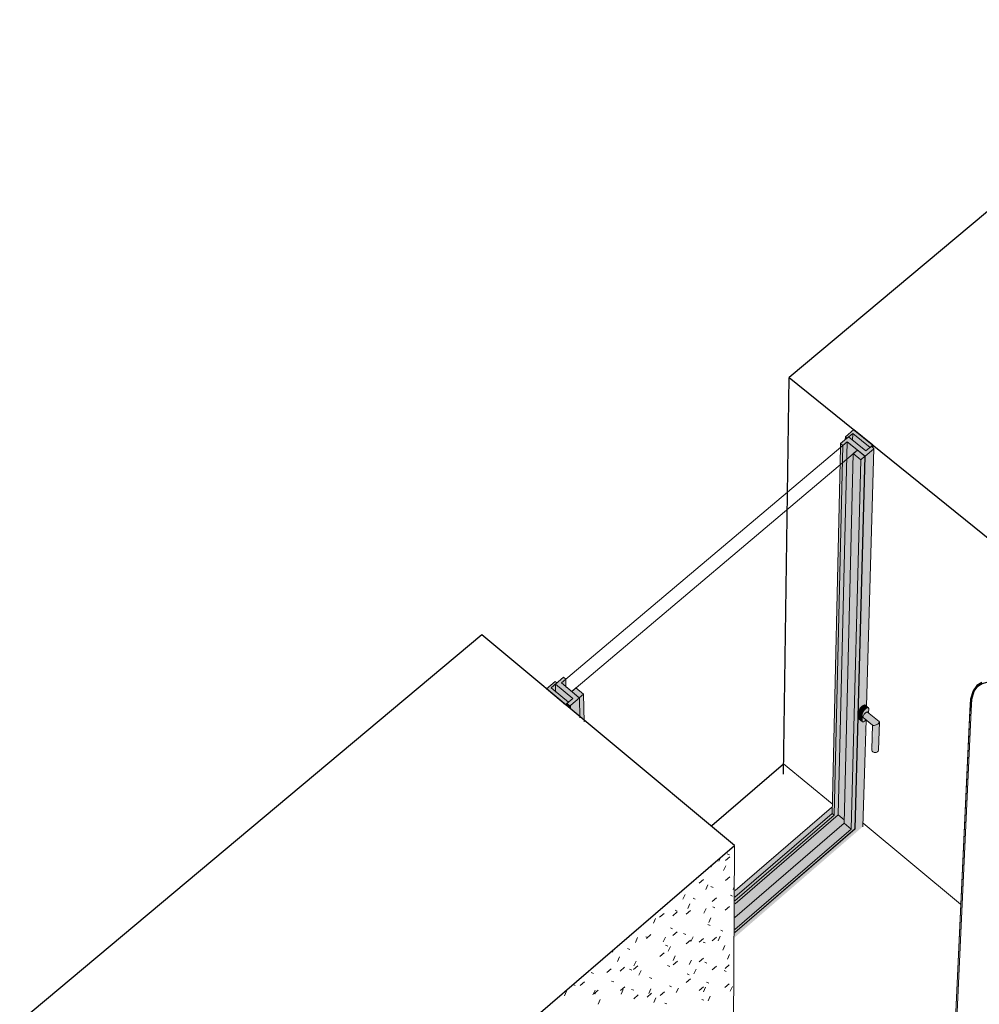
# Model space of a CAD drawing. Header units: centimetres. Extents: x -2274.6 to -2273.04, y 1316.35 to 1317.85.
# Tile 16 of 59: x -2274.38 to -2274.06, y 1317.31 to 1317.63. Entities that reach past the tile are written whole.
import ezdxf

# ---------------------------------------------------------------- set-up
doc = ezdxf.new("R2010")
doc.units = ezdxf.units.CM
for name, color, linetype, lineweight in [('Okna', 7, 'Continuous', 9), ('Okna-1', 9, 'Continuous', 9), ('Okna-2', 250, 'Continuous', 25), ('Rama_Szpros', 7, 'Continuous', 9), ('Rama_Szpros-1', 8, 'Continuous', 9), ('Rama_Szpros-2', 9, 'Continuous', 9), ('Rama_Szpros-3', 50, 'Continuous', 18), ('Rama_Szpros-4', 67, 'Continuous', 9), ('Szkło', 50, 'Continuous', 18), ('Szkło-1', 67, 'Continuous', 9), ('Wzór powierzchni', 7, 'Continuous', 9), ('Wzór powierzchni-4', 10, 'Continuous', 9), ('Ściany', 7, 'Continuous', 9), ('Ściany-1', 250, 'Continuous', 25), ('Ściany-2', 47, 'Continuous', 25), ('Ściany-3', 67, 'Continuous', 9)]:
    doc.layers.add(name, color=color, linetype=linetype, lineweight=lineweight)

# ---------------------------------------------------------------- blocks, each defined once
blk = doc.blocks.new('FP_18-Aksono')
at = {"layer": 'Wzór powierzchni-4'}
for p, q in [((-2274.14916, 1317.35506), (-2274.14966, 1317.35399)), ((-2274.14748, 1317.35415), (-2274.14606, 1317.35537)), ((-2274.1462, 1317.356), (-2274.14691, 1317.35633)), ((-2274.15211, 1317.35212), (-2274.15242, 1317.35226)), ((-2274.14737, 1317.35241), (-2274.14809, 1317.35086)), ((-2274.14751, 1317.34758), (-2274.14609, 1317.3488)), ((-2274.15614, 1317.3467), (-2274.15471, 1317.34793)), ((-2274.15328, 1317.34613), (-2274.154, 1317.34458)), ((-2274.15154, 1317.34529), (-2274.15225, 1317.34561)), ((-2274.14459, 1317.34547), (-2274.14498, 1317.34464)), ((-2274.16079, 1317.34295), (-2274.1615, 1317.3414)), ((-2274.14512, 1317.34238), (-2274.14582, 1317.3427)), ((-2274.15919, 1317.33984), (-2274.1599, 1317.33829)), ((-2274.15745, 1317.3414), (-2274.15816, 1317.34172)), ((-2274.15183, 1317.34061), (-2274.15041, 1317.34183)), ((-2274.15098, 1317.33851), (-2274.15169, 1317.33883)), ((-2274.14755, 1317.33782), (-2274.14614, 1317.33904)), ((-2274.16918, 1317.33549), (-2274.16774, 1317.33672)), ((-2274.16481, 1317.33596), (-2274.16338, 1317.33719)), ((-2274.16337, 1317.3375), (-2274.16409, 1317.33782)), ((-2274.16047, 1317.33643), (-2274.15904, 1317.33766)), ((-2274.15387, 1317.33834), (-2274.15458, 1317.3368)), ((-2274.1705, 1317.33504), (-2274.17121, 1317.33348)), ((-2274.15256, 1317.33273), (-2274.15327, 1317.33304)), ((-2274.1523, 1317.33527), (-2274.15301, 1317.33373)), ((-2274.17749, 1317.33062), (-2274.17756, 1317.33065)), ((-2274.17307, 1317.32872), (-2274.17379, 1317.32903)), ((-2274.1735, 1317.32848), (-2274.17207, 1317.32971)), ((-2274.16493, 1317.33168), (-2274.16565, 1317.332)), ((-2274.16478, 1317.32945), (-2274.16335, 1317.33068)), ((-2274.16059, 1317.32979), (-2274.16131, 1317.3301)), ((-2274.15817, 1317.32902), (-2274.15888, 1317.32748)), ((-2274.14918, 1317.32917), (-2274.14989, 1317.32764)), ((-2274.14829, 1317.33085), (-2274.149, 1317.33116)), ((-2274.17645, 1317.32872), (-2274.17716, 1317.32717)), ((-2274.16726, 1317.32887), (-2274.16797, 1317.32733)), ((-2274.16649, 1317.32589), (-2274.16721, 1317.3262)), ((-2274.16565, 1317.32581), (-2274.16635, 1317.32427)), ((-2274.16044, 1317.3267), (-2274.15902, 1317.32793)), ((-2274.15614, 1317.32719), (-2274.15472, 1317.32841)), ((-2274.15414, 1317.32698), (-2274.15484, 1317.32728)), ((-2274.15185, 1317.32767), (-2274.15044, 1317.32889)), ((-2274.14764, 1317.32614), (-2274.14834, 1317.32462)), ((-2274.18438, 1317.32479), (-2274.18477, 1317.32392)), ((-2274.17903, 1317.32479), (-2274.17976, 1317.3251)), ((-2274.16908, 1317.32249), (-2274.16766, 1317.32372)), ((-2274.16405, 1317.32277), (-2274.16475, 1317.32123)), ((-2274.1461, 1317.32313), (-2274.14681, 1317.32161)), ((-2274.1824, 1317.3224), (-2274.1831, 1317.32085)), ((-2274.17778, 1317.31825), (-2274.17635, 1317.31948)), ((-2274.17695, 1317.32096), (-2274.17765, 1317.31942)), ((-2274.16587, 1317.3192), (-2274.16659, 1317.3195)), ((-2274.16473, 1317.31977), (-2274.16331, 1317.321)), ((-2274.15873, 1317.32135), (-2274.15944, 1317.31982)), ((-2274.15613, 1317.32078), (-2274.15472, 1317.322)), ((-2274.15357, 1317.32033), (-2274.15427, 1317.32063)), ((-2274.15187, 1317.3181), (-2274.15047, 1317.31931)), ((-2274.14763, 1317.3186), (-2274.14624, 1317.31981)), ((-2274.19451, 1317.31608), (-2274.19457, 1317.31594)), ((-2274.19102, 1317.31689), (-2274.19176, 1317.3172)), ((-2274.18659, 1317.31722), (-2274.18515, 1317.31846)), ((-2274.18217, 1317.31773), (-2274.18074, 1317.31897)), ((-2274.17835, 1317.31805), (-2274.17908, 1317.31836)), ((-2274.17531, 1317.31792), (-2274.17601, 1317.31638)), ((-2274.1594, 1317.31645), (-2274.16011, 1317.31675)), ((-2274.15716, 1317.31834), (-2274.15786, 1317.31682)), ((-2274.14721, 1317.31759), (-2274.14791, 1317.31789)), ((-2274.19704, 1317.31292), (-2274.19779, 1317.31323)), ((-2274.19541, 1317.31293), (-2274.19397, 1317.31417)), ((-2274.18431, 1317.31412), (-2274.18505, 1317.31442)), ((-2274.17177, 1317.31529), (-2274.17249, 1317.31559)), ((-2274.16526, 1317.31256), (-2274.16597, 1317.31286)), ((-2274.1604, 1317.3139), (-2274.15899, 1317.31512)), ((-2274.15301, 1317.31373), (-2274.15371, 1317.31403)), ((-2274.14766, 1317.31228), (-2274.14627, 1317.31349)), ((-2274.19985, 1317.31113), (-2274.20055, 1317.30958)), ((-2274.19048, 1317.31138), (-2274.19118, 1317.30984)), ((-2274.19029, 1317.31017), (-2274.19103, 1317.31047)), ((-2274.1909, 1317.31022), (-2274.18946, 1317.31146)), ((-2274.18208, 1317.31128), (-2274.18065, 1317.31252)), ((-2274.18122, 1317.31163), (-2274.18192, 1317.3101)), ((-2274.17768, 1317.31137), (-2274.17841, 1317.31167)), ((-2274.17766, 1317.30861), (-2274.17624, 1317.30984)), ((-2274.17331, 1317.30914), (-2274.17189, 1317.31037)), ((-2274.17206, 1317.31188), (-2274.17276, 1317.31035)), ((-2274.16899, 1317.30967), (-2274.16757, 1317.3109)), ((-2274.163, 1317.31212), (-2274.1637, 1317.3106)), ((-2274.15613, 1317.31125), (-2274.15473, 1317.31246)), ((-2274.15404, 1317.31236), (-2274.15474, 1317.31085)), ((-2274.14518, 1317.3126), (-2274.14588, 1317.3111)), ((-2274.1888, 1317.30836), (-2274.1895, 1317.30682)), ((-2274.17044, 1317.30888), (-2274.17114, 1317.30736)), ((-2274.1668, 1317.30687), (-2274.16751, 1317.30716)), ((-2274.15456, 1317.30808), (-2274.15526, 1317.30837)), ((-2274.15249, 1317.3094), (-2274.15319, 1317.30789))]:
    blk.add_line(p, q, dxfattribs=at)

msp = doc.modelspace()

# ---------------------------------------------------------------- hatches: boundary and pattern name
at = {"layer": 'Okna-1'}
for points in [[(-2274.10236, 1317.4024), (-2274.10221, 1317.40294), (-2274.10181, 1317.40358), (-2274.10127, 1317.40415), (-2274.10075, 1317.4045), (-2274.10053, 1317.40455), (-2274.10037, 1317.40452), (-2274.10146, 1317.40542), (-2274.10163, 1317.40545), (-2274.10184, 1317.4054), (-2274.10237, 1317.40505), (-2274.10291, 1317.40448), (-2274.1033, 1317.40384), (-2274.10346, 1317.4033), (-2274.10285, 1317.4028)], [(-2274.10229, 1317.39987), (-2274.10188, 1317.39992), (-2274.10139, 1317.40024), (-2274.10111, 1317.40056), (-2274.1021, 1317.40137), (-2274.1021, 1317.4017), (-2274.10188, 1317.40216), (-2274.10152, 1317.40262), (-2274.10111, 1317.40298), (-2274.10076, 1317.40312), (-2274.10061, 1317.40308), (-2274.10028, 1317.40282), (-2274.10024, 1317.40423), (-2274.10037, 1317.40452), (-2274.10075, 1317.4045), (-2274.10128, 1317.40415), (-2274.10155, 1317.40389), (-2274.10203, 1317.40326), (-2274.10232, 1317.40265), (-2274.10236, 1317.4024), (-2274.10242, 1317.40017)], [(-2274.10242, 1317.40017), (-2274.10236, 1317.4024), (-2274.10346, 1317.4033), (-2274.10352, 1317.40106), (-2274.10285, 1317.40051)], [(-2274.10229, 1317.39987), (-2274.10239, 1317.39998), (-2274.10242, 1317.40017), (-2274.10352, 1317.40106), (-2274.10349, 1317.40088), (-2274.10339, 1317.40077), (-2274.10285, 1317.40032)], [(-2274.09866, 1317.39866), (-2274.09813, 1317.39873), (-2274.09753, 1317.39896), (-2274.09702, 1317.3993), (-2274.09674, 1317.39965), (-2274.09671, 1317.3998), (-2274.09675, 1317.39991), (-2274.10076, 1317.40312), (-2274.10111, 1317.40298), (-2274.10152, 1317.40262), (-2274.10188, 1317.40216), (-2274.1021, 1317.4017), (-2274.10213, 1317.40151), (-2274.1015, 1317.40099)], [(-2274.09866, 1317.39866), (-2274.10213, 1317.40151), (-2274.10203, 1317.40129), (-2274.09868, 1317.39867)], [(-2274.09892, 1317.39), (-2274.09872, 1317.39867), (-2274.09897, 1317.39878), (-2274.09902, 1317.39878), (-2274.09922, 1317.39043), (-2274.0991, 1317.3902)], [(-2274.09811, 1317.38973), (-2274.09754, 1317.38986), (-2274.09731, 1317.39001), (-2274.09713, 1317.39021), (-2274.09702, 1317.39044), (-2274.09699, 1317.39069), (-2274.09674, 1317.39965), (-2274.09702, 1317.3993), (-2274.09753, 1317.39896), (-2274.09813, 1317.39873), (-2274.09866, 1317.39866), (-2274.09892, 1317.39), (-2274.09868, 1317.38985), (-2274.0984, 1317.38976)]]:
    msp.add_hatch(color=256, dxfattribs=at).paths.add_polyline_path(points)
at = {"layer": 'Rama_Szpros-1'}
h = msp.add_hatch(color=256, dxfattribs=at)
h.paths.add_polyline_path([(-2274.20023, 1317.40552), (-2274.19928, 1317.40632), (-2274.20499, 1317.41109), (-2274.20308, 1317.41269), (-2274.20365, 1317.41317), (-2274.20651, 1317.41076)])
h.paths.add_polyline_path([(-2274.0998, 1317.49034), (-2274.09888, 1317.49112), (-2274.10516, 1317.49619), (-2274.10793, 1317.49386), (-2274.10736, 1317.4934), (-2274.10552, 1317.49495), (-2274.10219, 1317.49227)])
h = msp.add_hatch(color=256, dxfattribs=at)
h.paths.add_polyline_path([(-2274.1988, 1317.40529), (-2274.19847, 1317.4054), (-2274.19565, 1317.40778), (-2274.20156, 1317.4127), (-2274.20013, 1317.41391), (-2274.20089, 1317.41454), (-2274.20356, 1317.41229), (-2274.19785, 1317.40753), (-2274.19975, 1317.40592), (-2274.19913, 1317.4054)])
h.paths.add_polyline_path([(-2274.10144, 1317.48739), (-2274.09871, 1317.48969), (-2274.09858, 1317.48996), (-2274.09872, 1317.49023), (-2274.09934, 1317.49073), (-2274.10119, 1317.48917), (-2274.1069, 1317.49379), (-2274.10949, 1317.4916), (-2274.10873, 1317.49099), (-2274.10734, 1317.49216), (-2274.10219, 1317.48799)])
h = msp.add_hatch(color=256, dxfattribs=at)
h.paths.add_polyline_path([(-2274.1957, 1317.40782), (-2274.1943, 1317.409), (-2274.19678, 1317.41107), (-2274.19818, 1317.40989)])
h.paths.add_polyline_path([(-2274.10285, 1317.48628), (-2274.10149, 1317.48742), (-2274.10396, 1317.48943), (-2274.10532, 1317.48828)])
at = {"layer": 'Rama_Szpros-2'}
h = msp.add_hatch(color=256, dxfattribs=at)
h.paths.add_polyline_path([(-2274.2035, 1317.40984), (-2274.20356, 1317.41229), (-2274.20499, 1317.41109), (-2274.20356, 1317.40989)])
h.paths.add_polyline_path([(-2274.10557, 1317.49271), (-2274.10552, 1317.49495), (-2274.1069, 1317.49379), (-2274.1056, 1317.49274)])
for points in [[(-2274.10119, 1317.48917), (-2274.0998, 1317.49034), (-2274.10552, 1317.49495), (-2274.10552, 1317.49267), (-2274.10144, 1317.48937)], [(-2274.11158, 1317.36907), (-2274.10873, 1317.49099), (-2274.10949, 1317.4916), (-2274.11229, 1317.36966), (-2274.11172, 1317.36919)], [(-2274.10835, 1317.36757), (-2274.10532, 1317.48828), (-2274.10396, 1317.48943), (-2274.10734, 1317.49216), (-2274.1103, 1317.36919), (-2274.10838, 1317.3676)], [(-2274.10796, 1317.4929), (-2274.10736, 1317.4934), (-2274.10794, 1317.49379)], [(-2274.10606, 1317.36452), (-2274.10285, 1317.48628), (-2274.10532, 1317.48828), (-2274.10838, 1317.36645), (-2274.1062, 1317.36464)], [(-2274.19928, 1317.40632), (-2274.19785, 1317.40753), (-2274.20356, 1317.41229), (-2274.2035, 1317.40984), (-2274.19975, 1317.40672)], [(-2274.19911, 1317.40458), (-2274.19913, 1317.4054), (-2274.19975, 1317.40592), (-2274.19973, 1317.4051), (-2274.19928, 1317.40472)], [(-2274.19844, 1317.40402), (-2274.19847, 1317.4054), (-2274.1988, 1317.40529), (-2274.19913, 1317.4054), (-2274.19911, 1317.40458), (-2274.19844, 1317.40402)], [(-2274.14462, 1317.34179), (-2274.11229, 1317.36966), (-2274.11229, 1317.37152), (-2274.11253, 1317.37164), (-2274.1446, 1317.34399)], [(-2274.14465, 1317.33513), (-2274.10838, 1317.36645), (-2274.10838, 1317.3676), (-2274.1103, 1317.36919), (-2274.14463, 1317.33957)], [(-2274.14462, 1317.34057), (-2274.11158, 1317.36907), (-2274.11229, 1317.36966), (-2274.14462, 1317.34179)], [(-2274.14468, 1317.33115), (-2274.10606, 1317.36452), (-2274.10838, 1317.36645), (-2274.14465, 1317.33513), (-2274.14467, 1317.3329)]]:
    msp.add_hatch(color=256, dxfattribs=at).paths.add_polyline_path(points)
h = msp.add_hatch(color=256, dxfattribs=at)
h.paths.add_polyline_path([(-2274.14463, 1317.33957), (-2274.1103, 1317.36919), (-2274.10734, 1317.49216), (-2274.10873, 1317.49099), (-2274.11158, 1317.36907), (-2274.14462, 1317.34057), (-2274.14463, 1317.33997)])
h.paths.add_polyline_path([(-2274.20007, 1317.41146), (-2274.20013, 1317.41391), (-2274.20156, 1317.4127), (-2274.20023, 1317.41159)])
h = msp.add_hatch(color=256, dxfattribs=at)
h.paths.add_polyline_path([(-2274.19973, 1317.4051), (-2274.19975, 1317.40592), (-2274.20023, 1317.40552), (-2274.19975, 1317.40512)])
h.paths.add_polyline_path([(-2274.0989, 1317.49037), (-2274.09888, 1317.49112), (-2274.09934, 1317.49073), (-2274.09891, 1317.49038)])
h = msp.add_hatch(color=256, dxfattribs=at)
h.paths.add_polyline_path([(-2274.14469, 1317.32858), (-2274.10225, 1317.36528), (-2274.10131, 1317.40031), (-2274.10171, 1317.40001), (-2274.10203, 1317.39989), (-2274.10236, 1317.39993), (-2274.10349, 1317.40088), (-2274.10352, 1317.40106), (-2274.10341, 1317.40355), (-2274.10313, 1317.40416), (-2274.10265, 1317.40479), (-2274.10203, 1317.40529), (-2274.10163, 1317.40545), (-2274.10143, 1317.4054), (-2274.10111, 1317.40514), (-2274.09871, 1317.48969), (-2274.10144, 1317.48739), (-2274.10476, 1317.3646), (-2274.14468, 1317.3301), (-2274.14469, 1317.32907)])
h.paths.add_polyline_path([(-2274.19552, 1317.40159), (-2274.19565, 1317.40778), (-2274.19847, 1317.4054), (-2274.1984, 1317.40399)])
h = msp.add_hatch(color=256, dxfattribs=at)
h.paths.add_polyline_path([(-2274.10225, 1317.36528), (-2274.10214, 1317.36544), (-2274.10213, 1317.36554), (-2274.10117, 1317.40045), (-2274.10125, 1317.40037), (-2274.10219, 1317.36719)])
h.paths.add_polyline_path([(-2274.101, 1317.40504), (-2274.09858, 1317.48996), (-2274.09871, 1317.48969), (-2274.10107, 1317.4051), (-2274.101, 1317.40504)])
h = msp.add_hatch(color=256, dxfattribs=at)
h.paths.add_polyline_path([(-2274.14468, 1317.33018), (-2274.10481, 1317.36464), (-2274.10149, 1317.48742), (-2274.10285, 1317.48628), (-2274.10606, 1317.36452), (-2274.14468, 1317.33115), (-2274.14468, 1317.33063)])
h.paths.add_polyline_path([(-2274.19413, 1317.40043), (-2274.1943, 1317.409), (-2274.1957, 1317.40782), (-2274.19557, 1317.40163), (-2274.1955, 1317.40157)])

# ---------------------------------------------------------------- linework, layer by layer
at = {"layer": 'Okna'}
for p, q in [((-2274.10143, 1317.4054), (-2274.10033, 1317.4045)), ((-2274.10028, 1317.40281), (-2274.10024, 1317.40423)), ((-2274.07449, 1317.24031), (-2274.06684, 1317.40538)), ((-2274.07409, 1317.23967), (-2274.06645, 1317.40362)), ((-2274.07317, 1317.26755), (-2274.06685, 1317.40362)), ((-2274.10352, 1317.40106), (-2274.10346, 1317.4033)), ((-2274.10233, 1317.39989), (-2274.10342, 1317.40079)), ((-2274.10236, 1317.4024), (-2274.10242, 1317.40017)), ((-2274.09894, 1317.39875), (-2274.10206, 1317.40131)), ((-2274.10061, 1317.40308), (-2274.09678, 1317.39994)), ((-2274.09926, 1317.39072), (-2274.09902, 1317.39892)), ((-2274.09671, 1317.39977), (-2274.09699, 1317.39065)), ((-2274.06993, 1317.33978), (-2274.10211, 1317.36641))]:
    msp.add_line(p, q, dxfattribs=at)
for points in [[(-2274.10346, 1317.4033, 0), (-2274.10341, 1317.40355, 0), (-2274.1033, 1317.40384, 0), (-2274.10313, 1317.40416, 0), (-2274.10291, 1317.40448, 0), (-2274.10265, 1317.40479, 0), (-2274.10237, 1317.40505, 0), (-2274.1021, 1317.40526, 0), (-2274.10184, 1317.4054, 0), (-2274.10163, 1317.40545, 0), (-2274.10146, 1317.40542, 0)], [(-2274.10024, 1317.40423, 0), (-2274.10027, 1317.40441, 0), (-2274.10037, 1317.40452, 0), (-2274.10053, 1317.40455, 0), (-2274.10075, 1317.4045, 0), (-2274.101, 1317.40436, 0), (-2274.10128, 1317.40415, 0), (-2274.10155, 1317.40389, 0), (-2274.10181, 1317.40358, 0), (-2274.10203, 1317.40326, 0), (-2274.10221, 1317.40294, 0), (-2274.10232, 1317.40265, 0), (-2274.10236, 1317.4024, 0)], [(-2274.10339, 1317.40077, 0), (-2274.10349, 1317.40088, 0), (-2274.10352, 1317.40106, 0)], [(-2274.10242, 1317.40017, 0), (-2274.10239, 1317.39998, 0), (-2274.10229, 1317.39987, 0), (-2274.10213, 1317.39984, 0), (-2274.10191, 1317.3999, 0), (-2274.10166, 1317.40003, 0), (-2274.10139, 1317.40024, 0), (-2274.10111, 1317.40051, 0)], [(-2274.10213, 1317.40151, 0), (-2274.1021, 1317.4017, 0), (-2274.10201, 1317.40192, 0), (-2274.10188, 1317.40216, 0), (-2274.10171, 1317.4024, 0), (-2274.10152, 1317.40262, 0), (-2274.10131, 1317.40282, 0), (-2274.10111, 1317.40298, 0), (-2274.10092, 1317.40308, 0), (-2274.10076, 1317.40312, 0), (-2274.10063, 1317.4031, 0), (-2274.10061, 1317.40308, 0)], [(-2274.10203, 1317.40129, 0), (-2274.1021, 1317.40137, 0), (-2274.10213, 1317.40151, 0)], [(-2274.09897, 1317.39878, 0), (-2274.09885, 1317.3987, 0), (-2274.09866, 1317.39866, 0)], [(-2274.09866, 1317.39866, 0), (-2274.09842, 1317.39867, 0), (-2274.09813, 1317.39873, 0), (-2274.09783, 1317.39883, 0), (-2274.09753, 1317.39896, 0), (-2274.09726, 1317.39912, 0), (-2274.09702, 1317.3993, 0), (-2274.09685, 1317.39948, 0), (-2274.09674, 1317.39965, 0), (-2274.09671, 1317.3998, 0), (-2274.09675, 1317.39991, 0), (-2274.09678, 1317.39994, 0)], [(-2274.09892, 1317.39, 0), (-2274.0991, 1317.3902, 0), (-2274.09922, 1317.39043, 0), (-2274.09926, 1317.39068, 0)], [(-2274.09699, 1317.39069, 0), (-2274.09702, 1317.39044, 0), (-2274.09713, 1317.39021, 0), (-2274.09731, 1317.39001, 0), (-2274.09754, 1317.38986, 0), (-2274.09781, 1317.38976, 0), (-2274.09811, 1317.38973, 0), (-2274.0984, 1317.38976, 0), (-2274.09868, 1317.38985, 0), (-2274.09892, 1317.39, 0)]]:
    msp.add_polyline3d(points, dxfattribs=at)
at = {"layer": 'Okna-2'}
msp.add_line((-2274.06685, 1317.40362), (-2274.06645, 1317.40362), dxfattribs=at)
for points in [[(-2274.06645, 1317.40362, 0), (-2274.06624, 1317.40733, 0), (-2274.06547, 1317.40992, 0), (-2274.06427, 1317.41159, 0), (-2274.0628, 1317.41252, 0), (-2274.06116, 1317.41293, 0), (-2274.05951, 1317.41299, 0), (-2274.05796, 1317.41292, 0), (-2274.05666, 1317.41291, 0), (-2274.05573, 1317.41313, 0), (-2274.05517, 1317.41364, 0), (-2274.05491, 1317.41437, 0), (-2274.05487, 1317.41524, 0), (-2274.05497, 1317.41621, 0), (-2274.05513, 1317.4172, 0), (-2274.05527, 1317.41815, 0), (-2274.05531, 1317.419, 0)], [(-2274.06298, 1317.41282, 0), (-2274.06458, 1317.41181, 0), (-2274.06584, 1317.41005, 0), (-2274.06663, 1317.40738, 0), (-2274.06685, 1317.40362, 0)]]:
    msp.add_polyline3d(points, dxfattribs=at)
at = {"layer": 'Rama_Szpros'}
for p, q in [((-2274.10552, 1317.49495), (-2274.10558, 1317.49256)), ((-2274.10952, 1317.49024), (-2274.10949, 1317.4916)), ((-2274.10793, 1317.49386), (-2274.10796, 1317.49283)), ((-2274.10532, 1317.48828), (-2274.10838, 1317.36645)), ((-2274.09858, 1317.48995), (-2274.101, 1317.40504)), ((-2274.09888, 1317.49112), (-2274.0989, 1317.49032)), ((-2274.10606, 1317.36452), (-2274.10285, 1317.48628)), ((-2274.10481, 1317.36464), (-2274.10149, 1317.48742)), ((-2274.10476, 1317.3646), (-2274.10144, 1317.48739)), ((-2274.20349, 1317.40968), (-2274.20356, 1317.41229)), ((-2274.19551, 1317.4012), (-2274.19565, 1317.40778)), ((-2274.19412, 1317.3999), (-2274.1943, 1317.409)), ((-2274.19973, 1317.40505), (-2274.19975, 1317.40592)), ((-2274.10113, 1317.40049), (-2274.10213, 1317.36524)), ((-2274.14437, 1317.33538), (-2274.10838, 1317.36645)), ((-2274.10838, 1317.36645), (-2274.10606, 1317.36452)), ((-2274.14439, 1317.3314), (-2274.10606, 1317.36452)), ((-2274.14437, 1317.33045), (-2274.10481, 1317.36464)), ((-2274.14437, 1317.33037), (-2274.10476, 1317.3646))]:
    msp.add_line(p, q, dxfattribs=at)
at = {"layer": 'Rama_Szpros-3'}
for p, q in [((-2274.10516, 1317.49619), (-2274.10793, 1317.49386)), ((-2274.10736, 1317.4934), (-2274.10552, 1317.49495)), ((-2274.10552, 1317.49495), (-2274.0998, 1317.49034)), ((-2274.09888, 1317.49112), (-2274.10516, 1317.49619)), ((-2274.1069, 1317.49379), (-2274.10949, 1317.4916)), ((-2274.10949, 1317.4916), (-2274.10873, 1317.49099)), ((-2274.10873, 1317.49099), (-2274.10734, 1317.49216)), ((-2274.10793, 1317.49386), (-2274.10736, 1317.4934)), ((-2274.10734, 1317.49216), (-2274.10144, 1317.48739)), ((-2274.10119, 1317.48917), (-2274.1069, 1317.49379)), ((-2274.10396, 1317.48943), (-2274.10532, 1317.48828)), ((-2274.10532, 1317.48828), (-2274.10285, 1317.48628)), ((-2274.10149, 1317.48742), (-2274.10396, 1317.48943)), ((-2274.10144, 1317.48739), (-2274.09871, 1317.48969)), ((-2274.09934, 1317.49073), (-2274.10119, 1317.48917)), ((-2274.0998, 1317.49034), (-2274.09888, 1317.49112)), ((-2274.09872, 1317.49023), (-2274.09934, 1317.49073)), ((-2274.10285, 1317.48628), (-2274.10149, 1317.48742)), ((-2274.20089, 1317.41454), (-2274.20356, 1317.41229)), ((-2274.20156, 1317.4127), (-2274.20013, 1317.41391)), ((-2274.20013, 1317.41391), (-2274.20089, 1317.41454)), ((-2274.20365, 1317.41317), (-2274.20651, 1317.41076)), ((-2274.20651, 1317.41076), (-2274.20023, 1317.40552)), ((-2274.20499, 1317.41109), (-2274.20308, 1317.41269)), ((-2274.19928, 1317.40632), (-2274.20499, 1317.41109)), ((-2274.20308, 1317.41269), (-2274.20365, 1317.41317)), ((-2274.20356, 1317.41229), (-2274.19785, 1317.40753)), ((-2274.1957, 1317.40782), (-2274.20156, 1317.4127)), ((-2274.19678, 1317.41107), (-2274.19818, 1317.40989)), ((-2274.1943, 1317.409), (-2274.19678, 1317.41107)), ((-2274.19785, 1317.40753), (-2274.19975, 1317.40592)), ((-2274.19847, 1317.4054), (-2274.19565, 1317.40778)), ((-2274.19818, 1317.40989), (-2274.1957, 1317.40782)), ((-2274.1957, 1317.40782), (-2274.1943, 1317.409)), ((-2274.20023, 1317.40552), (-2274.19928, 1317.40632)), ((-2274.19975, 1317.40592), (-2274.19913, 1317.4054))]:
    msp.add_line(p, q, dxfattribs=at)
for points in [[(-2274.09871, 1317.48969, 0), (-2274.09858, 1317.48996, 0), (-2274.09872, 1317.49023, 0)], [(-2274.19913, 1317.4054, 0), (-2274.1988, 1317.40529, 0), (-2274.19847, 1317.4054, 0)]]:
    msp.add_polyline3d(points, dxfattribs=at)
at = {"layer": 'Rama_Szpros-4'}
for p, q in [((-2274.1103, 1317.36919), (-2274.10734, 1317.49216)), ((-2274.11229, 1317.36966), (-2274.10952, 1317.49024)), ((-2274.11158, 1317.36907), (-2274.10873, 1317.49099)), ((-2274.20007, 1317.41131), (-2274.20013, 1317.41391)), ((-2274.11253, 1317.37164), (-2274.14431, 1317.34424)), ((-2274.11253, 1317.37164), (-2274.11225, 1317.3715)), ((-2274.14434, 1317.34202), (-2274.11229, 1317.36966)), ((-2274.14434, 1317.34081), (-2274.11158, 1317.36907)), ((-2274.14433, 1317.33983), (-2274.1103, 1317.36919)), ((-2274.11229, 1317.36966), (-2274.11158, 1317.36907)), ((-2274.1103, 1317.36919), (-2274.10836, 1317.36758))]:
    msp.add_line(p, q, dxfattribs=at)
at = {"layer": 'Szkło'}
for p, q in [((-2274.10734, 1317.49216), (-2274.20156, 1317.4127)), ((-2274.10396, 1317.48943), (-2274.10734, 1317.49216)), ((-2274.19818, 1317.40989), (-2274.10396, 1317.48943)), ((-2274.20156, 1317.4127), (-2274.19818, 1317.40989))]:
    msp.add_line(p, q, dxfattribs=at)
at = {"layer": 'Szkło-1'}
for p, q in [((-2274.10734, 1317.49216), (-2274.1103, 1317.36919)), ((-2274.1103, 1317.36919), (-2274.14433, 1317.33983)), ((-2274.10836, 1317.36757), (-2274.1103, 1317.36919))]:
    msp.add_line(p, q, dxfattribs=at)
at = {"layer": 'Ściany'}
msp.add_line((-2274.14523, 1317.2367), (-2274.14451, 1317.35906), dxfattribs=at)
at = {"layer": 'Ściany-1'}
for p, q in [((-2273.98567, 1317.63131), (-2274.12648, 1317.51341)), ((-2274.12648, 1317.51341), (-2274.0432, 1317.44615)), ((-2274.22783, 1317.42854), (-2274.38021, 1317.30095)), ((-2274.14451, 1317.35906), (-2274.22783, 1317.42854)), ((-2274.24037, 1317.27666), (-2274.14451, 1317.35906))]:
    msp.add_line(p, q, dxfattribs=at)
at = {"layer": 'Ściany-2'}
for p, q in [((-2274.12835, 1317.38263), (-2274.12648, 1317.51341)), ((-2274.15197, 1317.36573), (-2274.1283, 1317.38603))]:
    msp.add_line(p, q, dxfattribs=at)
at = {"layer": 'Ściany-3'}
msp.add_line((-2274.11234, 1317.37282), (-2274.1283, 1317.38603), dxfattribs=at)

# ---------------------------------------------------------------- block references
at = {"layer": 'Wzór powierzchni'}
msp.add_blockref('FP_18-Aksono', (0, 0), dxfattribs=at)

doc.saveas('drawing.dxf')
